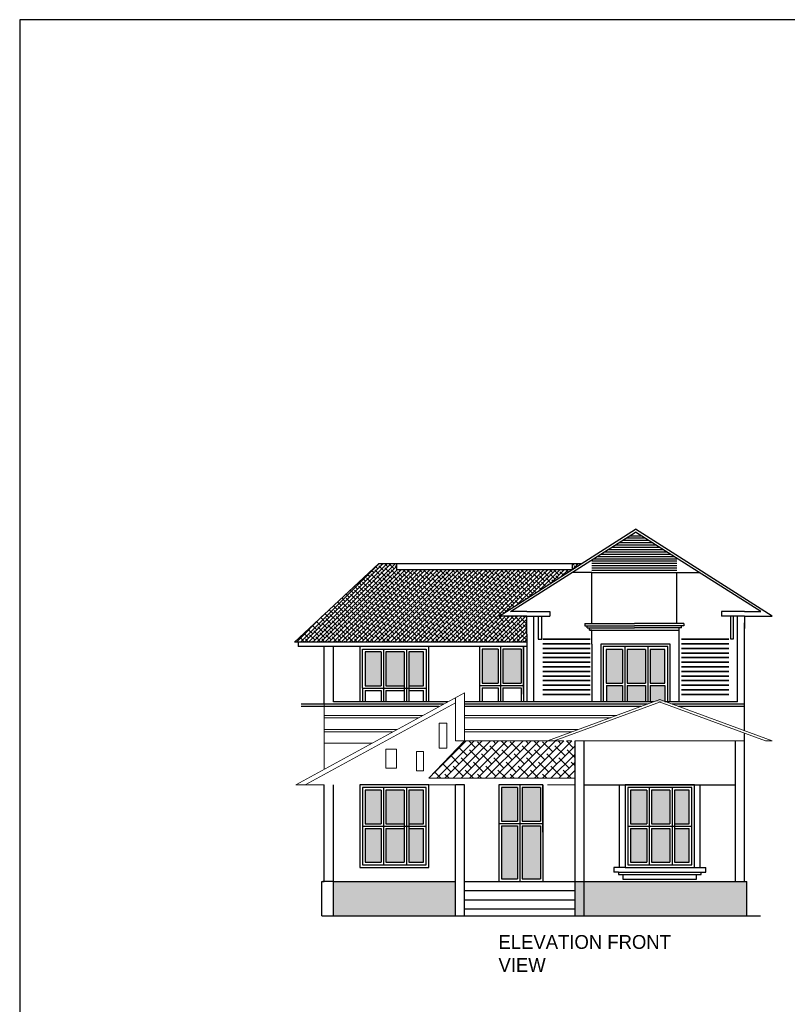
# Model space of a CAD drawing. Header units: inches. Extents: x -100 to 1476, y -184 to 112.
# Tile 14 of 40: x 13 to 30, y 45 to 66. Entities that reach past the tile are written whole.
import ezdxf

# ---------------------------------------------------------------- set-up
doc = ezdxf.new("R2010")
doc.units = ezdxf.units.IN
doc.header["$MEASUREMENT"] = 0

msp = doc.modelspace()

# ---------------------------------------------------------------- hatches: boundary and pattern name
at = {"linetype": 'ByBlock'}
h = msp.add_hatch(dxfattribs=at)
h.set_pattern_fill('ANSI38', color=0, scale=0.5, style=0)
h.paths.add_polyline_path([(25.34201, 54.46735), (25.34201, 54.3372), (25.54636, 54.46735)])
h.paths.add_polyline_path([(19.31601, 52.76735), (24.35887, 52.76735), (24.35887, 53.32885), (23.75887, 53.32885), (25.34201, 54.3372), (21.53951, 54.3372), (21.53951, 54.46735), (21.13744, 54.46735)])
h = msp.add_hatch(color=22, dxfattribs=at)
h.set_gradient(color1=(0, 0, 255), one_color=1, tint=1, name='INVSPHERICAL')
h.paths.add_polyline_path([(21.19987, 52.55135), (20.84987, 52.55135), (20.84987, 51.81735), (21.19987, 51.81735)])
h.paths.add_polyline_path([(21.29987, 51.81735), (21.69987, 51.81735), (21.69987, 52.55135), (21.29987, 52.55135)])
h.paths.add_polyline_path([(22.11787, 52.55135), (21.79987, 52.55135), (21.79987, 51.81735), (22.11787, 51.81735)])
h = msp.add_hatch(color=256)
h.set_gradient(color1=(0, 0, 255), one_color=1, tint=1, name='SPHERICAL')
h.paths.add_polyline_path([(23.74095, 52.60935), (23.39095, 52.60935), (23.39095, 51.87535), (23.74095, 51.87535)])
h.paths.add_polyline_path([(23.84095, 51.87535), (24.24095, 51.87535), (24.24095, 52.60935), (23.84095, 52.60935)])
h = msp.add_hatch(color=22, dxfattribs=at)
h.set_gradient(color1=(0, 0, 255), one_color=1, tint=1, name='INVHEMISPHERICAL')
h.paths.add_polyline_path([(26.53658, 52.60686), (26.53658, 51.87286), (26.93658, 51.87286), (26.93658, 52.60686)])
h.paths.add_polyline_path([(27.03658, 52.60686), (27.03658, 51.87286), (27.35458, 51.87286), (27.35458, 52.60686)])
h.paths.add_polyline_path([(27.03658, 51.46735), (27.35458, 51.46735), (27.35458, 51.82286), (27.03658, 51.82286)])
h.paths.add_polyline_path([(26.53658, 51.82286), (26.53658, 51.46735), (26.93658, 51.46735), (26.93658, 51.82286)])
h.paths.add_polyline_path([(26.43658, 51.82286), (26.09046, 51.82286), (26.09046, 51.46735), (26.43658, 51.46735)])
h.paths.add_polyline_path([(26.43658, 51.87286), (26.43658, 52.60686), (26.08658, 52.60686), (26.08658, 51.87286)])
at = {"linetype": 'ByBlock', "lineweight": 18, "ltscale": 0.0008}
h = msp.add_hatch(dxfattribs=at)
h.set_pattern_fill('ANSI38', color=3)
h.paths.add_polyline_path([(25.40887, 50.61735), (23.00887, 50.61735), (22.23387, 49.80626), (25.40887, 49.80626)])
at = {"linetype": 'ByBlock'}
h = msp.add_hatch(color=22, dxfattribs=at)
h.set_gradient(color1=(0, 0, 255), one_color=1, tint=1, name='INVHEMISPHERICAL')
h.paths.add_polyline_path([(21.19987, 49.55135), (20.84987, 49.55135), (20.84987, 48.81735), (21.19987, 48.81735)])
h.paths.add_polyline_path([(21.29987, 48.81735), (21.69987, 48.81735), (21.69987, 49.55135), (21.29987, 49.55135)])
h.paths.add_polyline_path([(22.11787, 49.55135), (21.79987, 49.55135), (21.79987, 48.81735), (22.11787, 48.81735)])
h.paths.add_polyline_path([(21.79987, 47.98335), (22.11787, 47.98335), (22.11787, 48.71735), (21.79987, 48.71735)])
h.paths.add_polyline_path([(21.69987, 48.71735), (21.29987, 48.71735), (21.29987, 47.98335), (21.69987, 47.98335)])
h.paths.add_polyline_path([(21.19987, 48.71735), (20.84987, 48.71735), (20.84987, 47.98335), (21.19987, 47.98335)])
h.paths.add_polyline_path([(24.15887, 49.60935), (23.80887, 49.60935), (23.80887, 48.87535), (24.15887, 48.87535)])
h.paths.add_polyline_path([(23.80887, 47.62535), (24.15887, 47.62535), (24.15887, 48.77535), (23.80887, 48.77535)])
h.paths.add_polyline_path([(24.25887, 48.87535), (24.65887, 48.87535), (24.65887, 49.60935), (24.25887, 49.60935)])
h.paths.add_polyline_path([(24.25887, 47.62535), (24.65887, 47.62535), (24.65887, 48.77535), (24.25887, 48.77535)])
h.paths.add_polyline_path([(26.61487, 48.81735), (26.96487, 48.81735), (26.96487, 49.55135), (26.61487, 49.55135)])
h.paths.add_polyline_path([(26.61487, 47.98335), (26.96487, 47.98335), (26.96487, 48.71735), (26.61487, 48.71735)])
h.paths.add_polyline_path([(27.46487, 49.55135), (27.06487, 49.55135), (27.06487, 48.81735), (27.46487, 48.81735)])
h.paths.add_polyline_path([(27.88287, 49.55135), (27.56487, 49.55135), (27.56487, 48.81735), (27.88287, 48.81735)])
h = msp.add_hatch(color=22, dxfattribs=at)
h.set_gradient(color1=(0, 0, 255), one_color=1, tint=1, name='INVHEMISPHERICAL')
h.paths.add_polyline_path([(27.46487, 48.71735), (27.06487, 48.71735), (27.06487, 47.98335), (27.46487, 47.98335)])
h.paths.add_polyline_path([(27.88287, 48.71735), (27.56487, 48.71735), (27.56487, 47.98335), (27.88287, 47.98335)])
h = msp.add_hatch(dxfattribs=at)
h.set_pattern_fill('HONEY', color=0, scale=0.25, style=0)
h.paths.add_polyline_path([(25.40887, 47.56735), (25.40887, 46.81735), (29.13887, 46.81735), (29.13887, 47.56735)])
h.paths.add_polyline_path([(22.80887, 46.81735), (22.80887, 47.56735), (20.15887, 47.56735), (20.15887, 46.81735)])

# ---------------------------------------------------------------- linework, layer by layer
at = {"color": 0, "linetype": 'ByBlock'}
for p, q in [((23.75887, 53.32885), (26.72387, 55.21735)), ((29.68887, 53.32885), (26.72387, 55.21735)), ((24.00895, 53.42885), (26.72387, 55.15807)), ((26.52147, 55.02915), (26.92627, 55.02915)), ((26.59998, 55.07915), (26.84777, 55.07915)), ((29.4388, 53.42885), (26.72387, 55.15807)), ((26.12897, 54.77915), (27.31878, 54.77915)), ((26.20747, 54.82915), (27.24028, 54.82915)), ((26.28597, 54.87915), (27.16177, 54.87915)), ((26.36447, 54.92915), (27.08327, 54.92915)), ((26.44297, 54.97915), (27.00477, 54.97915)), ((25.81496, 54.57915), (27.62058, 54.57915)), ((25.89346, 54.62915), (27.55428, 54.62915)), ((25.97196, 54.67915), (27.47578, 54.67915)), ((26.05046, 54.72915), (27.39728, 54.72915)), ((19.31601, 52.76735), (21.13744, 54.46735)), ((25.77058, 54.52915), (27.62058, 54.52915)), ((25.77058, 54.47915), (27.62058, 54.47915)), ((25.77058, 54.42915), (27.62058, 54.42915)), ((25.77058, 54.37915), (27.62058, 54.37915)), ((25.77058, 54.27915), (25.34395, 54.27915)), ((25.77058, 54.32915), (27.62058, 54.32915)), ((25.77058, 53.17286), (25.77058, 54.27915)), ((25.77058, 54.27915), (27.62058, 54.27915)), ((27.62058, 53.17286), (27.62058, 54.27915)), ((27.62058, 54.27915), (28.1038, 54.27915)), ((24.35887, 53.32885), (23.75887, 53.32885)), ((24.35887, 53.42885), (24.00895, 53.42885)), ((24.35887, 53.42885), (24.85887, 53.42885)), ((24.35887, 52.93786), (24.35887, 53.32885)), ((24.35887, 53.32885), (24.85887, 53.32885)), ((24.50887, 53.32885), (24.50887, 51.46735)), ((24.60887, 53.32885), (24.60887, 52.82885)), ((24.68387, 52.82885), (24.68387, 53.32885)), ((24.85887, 53.42885), (24.85887, 53.32885)), ((29.08887, 53.42885), (28.58887, 53.42885)), ((28.58887, 53.42885), (28.58887, 53.32885)), ((29.08887, 53.32885), (28.58887, 53.32885)), ((28.78887, 52.82885), (28.78887, 53.32885)), ((28.83887, 53.32885), (28.83887, 52.82885)), ((29.08887, 53.42885), (29.4388, 53.42885)), ((29.08887, 53.32885), (29.08887, 53.06286)), ((29.08887, 53.32885), (29.68887, 53.32885)), ((25.62058, 53.17286), (26.69558, 53.17286)), ((25.62058, 53.17286), (25.62058, 53.12286)), ((25.62058, 53.12286), (26.69558, 53.12286)), ((25.67058, 53.07286), (25.67058, 53.12286)), ((25.67058, 53.07286), (26.69558, 53.07286)), ((25.72058, 53.02286), (25.72058, 53.07286)), ((27.77058, 53.17286), (26.69558, 53.17286)), ((27.77058, 53.12286), (26.69558, 53.12286)), ((27.72058, 53.07286), (26.69558, 53.07286)), ((27.67058, 53.02286), (27.67058, 53.07286)), ((27.72058, 53.07286), (27.72058, 53.12286)), ((27.77058, 53.17286), (27.77058, 53.12286)), ((29.08887, 52.93786), (29.08887, 53.18786)), ((24.35887, 52.93786), (24.35887, 51.46735)), ((25.77058, 53.02286), (25.72058, 53.02286)), ((25.72058, 53.02286), (27.67058, 53.02286)), ((25.77058, 52.72286), (25.77058, 53.02286)), ((27.67058, 52.72286), (27.67058, 53.02286)), ((19.39722, 52.76735), (19.39722, 52.66735)), ((19.95887, 52.66735), (19.39722, 52.66735)), ((19.95887, 51.41735), (19.95887, 52.66735)), ((24.60887, 52.82885), (24.68387, 52.82885)), ((24.70898, 52.82885), (25.73321, 52.82885)), ((25.73321, 52.82885), (24.70898, 52.82885)), ((24.70898, 52.72885), (25.73321, 52.72885)), ((25.73321, 52.72885), (24.70898, 52.72885)), ((27.72058, 52.82885), (28.74481, 52.82885)), ((28.74481, 52.82885), (27.72058, 52.82885)), ((27.72058, 52.72885), (28.74481, 52.72885)), ((28.74481, 52.72885), (27.72058, 52.72885)), ((28.83887, 52.82885), (28.78887, 52.82885)), ((20.79187, 51.76735), (20.79187, 52.61216)), ((20.79187, 52.61216), (22.17644, 52.61216)), ((22.17644, 52.61216), (22.17644, 51.71735)), ((24.70898, 52.62885), (25.73321, 52.62885)), ((25.73321, 52.62885), (24.70898, 52.62885)), ((24.70898, 52.52885), (25.73321, 52.52885)), ((25.73321, 52.52885), (24.70898, 52.52885)), ((24.70898, 52.42885), (25.73321, 52.42885)), ((25.73321, 52.42885), (24.70898, 52.42885)), ((26.93658, 52.60686), (26.93658, 51.87286)), ((27.03658, 52.60686), (27.03658, 51.87286)), ((27.72058, 52.62885), (28.74481, 52.62885)), ((28.74481, 52.62885), (27.72058, 52.62885)), ((27.72058, 52.52885), (28.74481, 52.52885)), ((28.74481, 52.52885), (27.72058, 52.52885)), ((27.72058, 52.42885), (28.74481, 52.42885)), ((28.74481, 52.42885), (27.72058, 52.42885)), ((24.70898, 52.32885), (25.73321, 52.32885)), ((25.73321, 52.32885), (24.70898, 52.32885)), ((24.70898, 52.22885), (25.73321, 52.22885)), ((25.73321, 52.22885), (24.70898, 52.22885)), ((27.72058, 52.32885), (28.74481, 52.32885)), ((28.74481, 52.32885), (27.72058, 52.32885)), ((27.72058, 52.22885), (28.74481, 52.22885)), ((28.74481, 52.22885), (27.72058, 52.22885)), ((24.70898, 52.12885), (25.73321, 52.12885)), ((25.73321, 52.12885), (24.70898, 52.12885)), ((24.70898, 52.02885), (25.73321, 52.02885)), ((25.73321, 52.02885), (24.70898, 52.02885)), ((27.72058, 52.12885), (28.74481, 52.12885)), ((28.74481, 52.12885), (27.72058, 52.12885)), ((27.72058, 52.02885), (28.74481, 52.02885)), ((28.74481, 52.02885), (27.72058, 52.02885)), ((23.33295, 51.82535), (23.33295, 51.46735)), ((24.70898, 51.92885), (25.73321, 51.92885)), ((25.73321, 51.92885), (24.70898, 51.92885)), ((24.70898, 51.82885), (25.73321, 51.82885)), ((25.73321, 51.82885), (24.70898, 51.82885)), ((26.09046, 51.82286), (26.09046, 51.46735)), ((26.43658, 51.82286), (26.43658, 51.46735)), ((26.53658, 51.82286), (26.53658, 51.46735)), ((27.35458, 51.82286), (27.35458, 51.46735)), ((27.72058, 51.92885), (28.74481, 51.92885)), ((28.74481, 51.92885), (27.72058, 51.92885)), ((27.72058, 51.82885), (28.74481, 51.82885)), ((28.74481, 51.82885), (27.72058, 51.82885)), ((20.79187, 51.76735), (20.79187, 51.46735)), ((22.17644, 51.71735), (22.17644, 51.46735)), ((24.70898, 51.72885), (25.73321, 51.72885)), ((25.73321, 51.72885), (24.70898, 51.72885)), ((24.70898, 51.62885), (25.73321, 51.62885)), ((25.73321, 51.62885), (24.70898, 51.62885)), ((27.72058, 51.72885), (28.74481, 51.72885)), ((28.74481, 51.72885), (27.72058, 51.72885)), ((27.72058, 51.62885), (28.74481, 51.62885)), ((28.74481, 51.62885), (27.72058, 51.62885)), ((19.95887, 51.41735), (19.45887, 51.41735)), ((25.40887, 46.81735), (25.40887, 50.61735)), ((25.60887, 46.81735), (25.60887, 50.61735)), ((26.37387, 47.86735), (26.37387, 49.66735)), ((28.12387, 47.86735), (28.12387, 49.66735)), ((27.46487, 48.71735), (27.46487, 47.98335)), ((26.49887, 47.86735), (26.24887, 47.86735)), ((26.24887, 47.86735), (26.24887, 47.76735)), ((26.34887, 47.76735), (26.24887, 47.76735)), ((26.34887, 47.76735), (26.34887, 47.71735)), ((26.34887, 47.76735), (28.14887, 47.76735)), ((26.34887, 47.71735), (28.14887, 47.71735)), ((26.44887, 47.71735), (26.44887, 47.61735)), ((27.99887, 47.86735), (28.24887, 47.86735)), ((28.04887, 47.61735), (28.04887, 47.71735)), ((28.14887, 47.76735), (28.24887, 47.76735)), ((28.14887, 47.71735), (28.14887, 47.76735)), ((28.24887, 47.76735), (28.24887, 47.86735)), ((20.15887, 47.56735), (19.93387, 47.56735)), ((26.44887, 47.61735), (28.04887, 47.61735))]:
    msp.add_line(p, q, dxfattribs=at)
at = {"color": 0}
for p, q in [((25.54636, 54.46735), (21.13744, 54.46735)), ((24.35887, 52.76735), (19.31601, 52.76735)), ((24.35887, 52.66735), (19.76009, 52.66735))]:
    msp.add_line(p, q, dxfattribs=at)
for p, q in [((28.93887, 51.46735), (28.93887, 53.32885)), ((29.08887, 50.83866), (29.08887, 52.93786)), ((19.95887, 51.41735), (19.95887, 52.66735)), ((20.15887, 51.46735), (20.15887, 52.66735)), ((23.09095, 52.66735), (22.49095, 52.66735)), ((23.33295, 52.66735), (23.33295, 51.82535)), ((23.79095, 52.66735), (23.79095, 51.46735)), ((24.29095, 52.66735), (24.29095, 51.46735)), ((25.77058, 52.72286), (25.77058, 51.46735)), ((27.47058, 52.72286), (25.97058, 52.72286)), ((25.97058, 52.72286), (25.97058, 51.46735)), ((27.42058, 52.67286), (26.02058, 52.67286)), ((26.02058, 52.67286), (26.02058, 51.46735)), ((26.48658, 52.66486), (26.48658, 51.46735)), ((26.98658, 52.66486), (26.98658, 51.46735)), ((27.42058, 51.46735), (27.42058, 52.67286)), ((27.47058, 51.46735), (27.47058, 52.72286)), ((27.67058, 51.46735), (27.67058, 52.72286)), ((21.19987, 52.55135), (20.84987, 52.55135)), ((20.84987, 52.55135), (20.84987, 51.81735)), ((21.19987, 52.55135), (21.19987, 51.81735)), ((21.24987, 52.60935), (21.24987, 51.46735)), ((21.69987, 52.55135), (21.29987, 52.55135)), ((21.29987, 52.55135), (21.29987, 51.81735)), ((21.69987, 52.55135), (21.69987, 51.46735)), ((21.74987, 52.60935), (21.74987, 51.46735)), ((22.11787, 52.55135), (21.79987, 52.55135)), ((21.79987, 52.55135), (21.79987, 51.46735)), ((22.11787, 51.81735), (22.11787, 52.55135)), ((23.74095, 52.60935), (23.39095, 52.60935)), ((23.39095, 52.60935), (23.39095, 51.87535)), ((23.74095, 52.60935), (23.74095, 51.87535)), ((24.24095, 52.60935), (23.84095, 52.60935)), ((23.84095, 52.60935), (23.84095, 51.87535)), ((24.24095, 52.60935), (24.24095, 51.87535)), ((26.43658, 52.60686), (26.08658, 52.60686)), ((26.08658, 52.60686), (26.08658, 51.87286)), ((26.43658, 52.60686), (26.43658, 51.87286)), ((26.93658, 52.60686), (26.53658, 52.60686)), ((26.53658, 52.60686), (26.53658, 51.87286)), ((27.35458, 52.60686), (27.03658, 52.60686)), ((27.35458, 51.87286), (27.35458, 52.60686)), ((20.84987, 51.81735), (21.19987, 51.81735)), ((21.29987, 51.81735), (21.69987, 51.81735)), ((21.79987, 51.81735), (22.11787, 51.81735)), ((23.33295, 51.82535), (23.79095, 51.82535)), ((23.39095, 51.87535), (23.74095, 51.87535)), ((23.79095, 51.82535), (24.29095, 51.82535)), ((23.84095, 51.87535), (24.24095, 51.87535)), ((26.08658, 51.87286), (26.43658, 51.87286)), ((26.09046, 51.82286), (26.43658, 51.82286)), ((26.53658, 51.87286), (26.93658, 51.87286)), ((26.53658, 51.82286), (26.93658, 51.82286)), ((26.93658, 51.82286), (26.93658, 51.46735)), ((27.03658, 51.87286), (27.35458, 51.87286)), ((27.03658, 51.82286), (27.03658, 51.46735)), ((27.03658, 51.82286), (27.35458, 51.82286)), ((20.79187, 51.76735), (21.24987, 51.76735)), ((20.84987, 51.71735), (20.84987, 51.46735)), ((20.84987, 51.71735), (21.19987, 51.71735)), ((21.19987, 51.71735), (21.19987, 51.46735)), ((21.24987, 51.76735), (21.74987, 51.76735)), ((21.29987, 51.71735), (21.29987, 51.46735)), ((21.29987, 51.71735), (21.69987, 51.71735)), ((21.74987, 51.76735), (22.17587, 51.76735)), ((21.79987, 51.71735), (22.11787, 51.71735)), ((22.11787, 51.46735), (22.11787, 51.71735)), ((23.39095, 51.77535), (23.39095, 51.46735)), ((23.39095, 51.77535), (23.74095, 51.77535)), ((23.74095, 51.77535), (23.74095, 51.46735)), ((23.84095, 51.77535), (23.84095, 51.46735)), ((23.84095, 51.77535), (24.24095, 51.77535)), ((24.24095, 51.77535), (24.24095, 51.46735)), ((22.45868, 51.36735), (19.45887, 51.36735)), ((22.55038, 51.41735), (19.95887, 51.41735)), ((22.64208, 51.46735), (20.15887, 51.46735)), ((27.11332, 51.46735), (23.00887, 51.46735)), ((26.97776, 51.41735), (23.00887, 51.41735)), ((26.8422, 51.36735), (23.00887, 51.36735)), ((28.93887, 51.46735), (27.35458, 51.46735)), ((29.08887, 51.41735), (27.51998, 51.41735)), ((29.08887, 51.36735), (27.65554, 51.36735)), ((29.08887, 50.08539), (29.08887, 50.78537)), ((28.88887, 47.56735), (28.88887, 50.61735)), ((29.08887, 47.56735), (29.08887, 50.61735)), ((19.95887, 47.56735), (19.95887, 49.66735)), ((20.15887, 46.81735), (20.15887, 49.66735)), ((22.80887, 46.81735), (22.80887, 49.66735)), ((23.00887, 49.66735), (22.80887, 49.66735)), ((23.00887, 46.81735), (23.00887, 49.66735)), ((24.70887, 49.66735), (23.75087, 49.66735)), ((23.75087, 49.66735), (23.75087, 48.82535)), ((24.20887, 49.66735), (24.20887, 47.56735)), ((24.70887, 49.66735), (24.70887, 47.56735)), ((25.40887, 49.66735), (25.40887, 49.66735)), ((25.60887, 49.66735), (28.88887, 49.66735)), ((21.19987, 49.55135), (20.84987, 49.55135)), ((20.84987, 49.55135), (20.84987, 48.81735)), ((21.19987, 49.55135), (21.19987, 48.81735)), ((21.24987, 49.60935), (21.24987, 47.92535)), ((21.69987, 49.55135), (21.29987, 49.55135)), ((21.29987, 49.55135), (21.29987, 48.81735)), ((21.69987, 49.55135), (21.69987, 47.98335)), ((21.74987, 49.60935), (21.74987, 47.92535)), ((22.11787, 49.55135), (21.79987, 49.55135)), ((21.79987, 49.55135), (21.79987, 47.98335)), ((22.11787, 48.81735), (22.11787, 49.55135)), ((24.15887, 49.60935), (23.80887, 49.60935)), ((23.80887, 49.60935), (23.80887, 48.87535)), ((24.15887, 49.60935), (24.15887, 48.87535)), ((24.65887, 49.60935), (24.25887, 49.60935)), ((24.25887, 49.60935), (24.25887, 48.87535)), ((24.65887, 49.60935), (24.65887, 48.87535)), ((26.96487, 49.55135), (26.61487, 49.55135)), ((26.61487, 49.55135), (26.61487, 48.81735)), ((26.96487, 49.55135), (26.96487, 48.81735)), ((27.01487, 49.60935), (27.01487, 47.92535)), ((27.46487, 49.55135), (27.06487, 49.55135)), ((27.06487, 49.55135), (27.06487, 48.81735)), ((27.46487, 49.55135), (27.46487, 48.81735)), ((27.51487, 49.60935), (27.51487, 47.92535)), ((27.88287, 49.55135), (27.56487, 49.55135)), ((27.56487, 49.55135), (27.56487, 47.98335)), ((27.88287, 48.81735), (27.88287, 49.55135)), ((20.84987, 48.81735), (21.19987, 48.81735)), ((21.29987, 48.81735), (21.69987, 48.81735)), ((21.79987, 48.81735), (22.11787, 48.81735)), ((23.75087, 48.82535), (24.20887, 48.82535)), ((23.75087, 48.82535), (23.75087, 47.56735)), ((23.80887, 48.87535), (24.15887, 48.87535)), ((24.20887, 48.82535), (24.70887, 48.82535)), ((24.25887, 48.87535), (24.65887, 48.87535)), ((26.61487, 48.81735), (26.96487, 48.81735)), ((27.06487, 48.81735), (27.46487, 48.81735)), ((27.56487, 48.81735), (27.88287, 48.81735)), ((20.79187, 48.76735), (21.24987, 48.76735)), ((20.84987, 48.71735), (20.84987, 47.98335)), ((20.84987, 48.71735), (21.19987, 48.71735)), ((21.19987, 48.71735), (21.19987, 47.98335)), ((21.24987, 48.76735), (21.74987, 48.76735)), ((21.29987, 48.71735), (21.29987, 47.98335)), ((21.29987, 48.71735), (21.69987, 48.71735)), ((21.74987, 48.76735), (22.17587, 48.76735)), ((21.79987, 48.71735), (22.11787, 48.71735)), ((22.11787, 47.98335), (22.11787, 48.71735)), ((23.80887, 48.77535), (23.80887, 47.62535)), ((23.80887, 48.77535), (24.15887, 48.77535)), ((24.15887, 48.77535), (24.15887, 47.62535)), ((24.25887, 48.77535), (24.25887, 47.62535)), ((24.25887, 48.77535), (24.65887, 48.77535)), ((24.65887, 48.77535), (24.65887, 47.62535)), ((26.55687, 48.76735), (27.01487, 48.76735)), ((26.61487, 48.71735), (26.61487, 47.98335)), ((26.61487, 48.71735), (26.96487, 48.71735)), ((26.96487, 48.71735), (26.96487, 47.98335)), ((27.01487, 48.76735), (27.51487, 48.76735)), ((27.06487, 48.71735), (27.06487, 47.98335)), ((27.06487, 48.71735), (27.46487, 48.71735)), ((27.51487, 48.76735), (27.94087, 48.76735)), ((27.56487, 48.71735), (27.88287, 48.71735)), ((27.88287, 47.98335), (27.88287, 48.71735)), ((20.84987, 47.98335), (21.19987, 47.98335)), ((21.29987, 47.98335), (21.69987, 47.98335)), ((21.79987, 47.98335), (22.11787, 47.98335)), ((26.61487, 47.98335), (26.96487, 47.98335)), ((27.06487, 47.98335), (27.46487, 47.98335)), ((27.56487, 47.98335), (27.88287, 47.98335)), ((19.90887, 47.56735), (19.95887, 47.56735)), ((19.90887, 46.81735), (19.90887, 47.56735)), ((20.15887, 47.56735), (22.80887, 47.56735)), ((23.00887, 47.56735), (29.13887, 47.56735)), ((23.75087, 47.56735), (24.70887, 47.56735)), ((23.80887, 47.62535), (24.15887, 47.62535)), ((24.25887, 47.62535), (24.65887, 47.62535)), ((29.13887, 46.81735), (29.13887, 47.56735)), ((23.00887, 47.36735), (25.40887, 47.36735)), ((23.00887, 47.16735), (25.40887, 47.16735)), ((23.00887, 46.96735), (25.40887, 46.96735)), ((19.90887, 46.81735), (29.43604, 46.81735))]:
    msp.add_line(p, q)
at = {"color": 3, "linetype": 'ByBlock', "lineweight": 18, "ltscale": 0.0008}
for p, q in [((23.00887, 51.66735), (19.34092, 49.66735)), ((23.00887, 50.61735), (23.00887, 51.66735)), ((22.80887, 51.4444), (19.54981, 49.66735)), ((19.95887, 51.41735), (19.95887, 50.56735)), ((22.80887, 50.61735), (22.80887, 51.5583)), ((24.80887, 50.61735), (27.24887, 51.51735)), ((24.95335, 50.61735), (27.26617, 51.47044)), ((27.23157, 51.47044), (29.54439, 50.61735)), ((27.24887, 51.51735), (29.68887, 50.61735)), ((19.95887, 51.17285), (22.10196, 51.17285)), ((23.00887, 51.17285), (26.31488, 51.17285)), ((19.95887, 51.12285), (22.01026, 51.12285)), ((23.00887, 51.12285), (26.17932, 51.12285)), ((19.95887, 50.86352), (21.53467, 50.86352)), ((19.95887, 50.81352), (21.44297, 50.81352)), ((23.00887, 50.86352), (25.47627, 50.86352)), ((23.00887, 50.81352), (25.34071, 50.81352)), ((20.9915, 50.56735), (19.95887, 50.56735)), ((19.95887, 50.56735), (19.95887, 50.0043)), ((23.00887, 50.61735), (22.23387, 49.80626)), ((22.80887, 50.61735), (25.16151, 50.61735)), ((25.21985, 50.61735), (25.33829, 50.61735)), ((25.40887, 50.61735), (29.08887, 50.61735)), ((29.68887, 50.61735), (29.54439, 50.61735)), ((19.95887, 49.66735), (19.34092, 49.66735)), ((22.80887, 49.66735), (22.20887, 49.66735)), ((22.23387, 49.80626), (25.40887, 49.80626)), ((25.40887, 49.66735), (24.80887, 49.66735))]:
    msp.add_line(p, q, dxfattribs=at)
at = {"color": 0, "linetype": 'ByBlock'}
msp.add_lwpolyline([(119.3225, 66.29199), (13.34819, 66.29199), (13.34819, -10.53759), (119.3225, -10.53759)], close=True, dxfattribs=at)
msp.add_lwpolyline([(25.34201, 54.46735), (25.34201, 54.3372), (21.53951, 54.3372), (21.53951, 54.46735)], dxfattribs=at)
msp.add_lwpolyline([(22.23387, 51.46735), (22.23387, 52.66735), (20.73387, 52.66735), (20.73387, 51.46735)])
for points in [[(24.29095, 52.66735), (24.29095, 52.66735), (24.29095, 51.6333), (24.29095, 51.6333)], [(28.78887, 51.41735), (28.78887, 51.41735)], [(20.73387, 47.86735), (22.23387, 47.86735), (22.23387, 49.66735), (20.73387, 49.66735)], [(24.70887, 49.66735), (24.70887, 49.66735), (24.70887, 48.6333), (24.70887, 48.6333)], [(26.49887, 47.86735), (27.99887, 47.86735), (27.99887, 49.66735), (26.49887, 49.66735)], [(20.79187, 47.92535), (22.17587, 47.92535), (22.17587, 49.60935), (20.79187, 49.60935)], [(26.55687, 47.92535), (27.94087, 47.92535), (27.94087, 49.60935), (26.55687, 49.60935)]]:
    msp.add_lwpolyline(points, close=True)
at = {"color": 3, "linetype": 'ByBlock', "lineweight": 18, "ltscale": 0.0008}
for points in [[(22.62252, 51.00589), (22.45454, 51.00589), (22.45454, 50.46074), (22.62252, 50.46074)], [(21.53065, 50.43646), (21.29547, 50.43646), (21.29547, 50.0255), (21.53065, 50.0255)], [(22.11858, 50.38614), (21.9674, 50.38614), (21.9674, 49.9668), (22.11858, 49.9668)]]:
    msp.add_lwpolyline(points, close=True, dxfattribs=at)

# ---------------------------------------------------------------- texts
at = {"color": 0, "linetype": 'ByBlock', "insert": (23.74538, 46.39993), "char_height": 0.3, "width": 3.8813888, "attachment_point": 1}
msp.add_mtext('{\\fVani|b0|i0|c0|p34;ELEVATION FRONT  VIEW}', dxfattribs=at)

doc.saveas('drawing.dxf')
